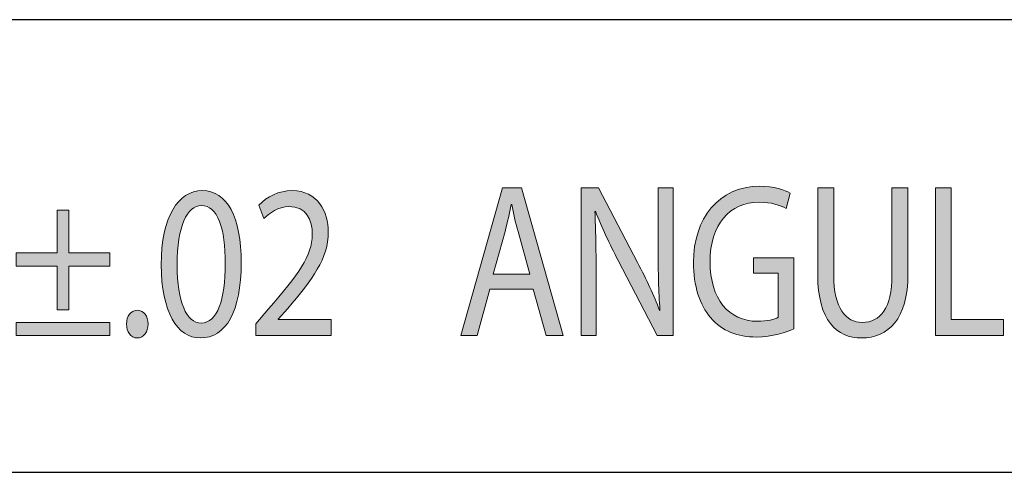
# Model space of a CAD drawing. Header units: inches. Extents: x -3.1 to 15.2, y -1.5 to 10.6.
# Tile 70 of 89: x 12.205 to 12.764, y -1.055 to -0.798. Entities that reach past the tile are written whole.
import ezdxf

# ---------------------------------------------------------------- set-up
doc = ezdxf.new("R2010")
doc.units = ezdxf.units.IN
doc.header["$MEASUREMENT"] = 0
doc.layers.add('chop', color=7, linetype='Continuous')

# ---------------------------------------------------------------- blocks, each defined once
blk = doc.blocks.new('block 3149')
at = {"layer": 'chop', "true_color": 0xffffff}
h = blk.add_hatch(color=7, dxfattribs=at)
h.dxf.hatch_style = 2
h.paths.add_polyline_path([(12.47229, -0.95097), (12.46507, -0.97734), (12.45581, -0.97734), (12.4794, -0.89349), (12.49021, -0.89349), (12.5139, -0.97734), (12.50431, -0.97734), (12.49691, -0.95097)])
edge = h.paths.add_edge_path()
edge.add_spline(control_points=[(12.49505, -0.9425), (12.49505, -0.9425), (12.48825, -0.91838), (12.48825, -0.91838), (12.48671, -0.9129), (12.48568, -0.90792), (12.48465, -0.90306), (12.48465, -0.90306), (12.48444, -0.90306), (12.48444, -0.90306), (12.48341, -0.90804), (12.48227, -0.91314), (12.48094, -0.91824), (12.48094, -0.91824), (12.47415, -0.9425), (12.47415, -0.9425), (12.47415, -0.9425), (12.49505, -0.9425), (12.49505, -0.9425)], knot_values=[0, 0, 0, 0, 1, 1, 1, 2, 2, 2, 3, 3, 3, 4, 4, 4, 5, 5, 5, 6, 6, 6, 6], degree=3, periodic=1)
h = blk.add_hatch(color=7, dxfattribs=at)
h.dxf.hatch_style = 2
edge = h.paths.add_edge_path()
edge.add_spline(control_points=[(12.52412, -0.97734), (12.52412, -0.97734), (12.52412, -0.89349), (12.52412, -0.89349), (12.52412, -0.89349), (12.53391, -0.89349), (12.53391, -0.89349), (12.53391, -0.89349), (12.55615, -0.93591), (12.55615, -0.93591), (12.56129, -0.94573), (12.56532, -0.95458), (12.56862, -0.96315), (12.56862, -0.96315), (12.56882, -0.96303), (12.56882, -0.96303), (12.56799, -0.95184), (12.56779, -0.94164), (12.56779, -0.92858), (12.56779, -0.92858), (12.56779, -0.89349), (12.56779, -0.89349), (12.56779, -0.89349), (12.57624, -0.89349), (12.57624, -0.89349), (12.57624, -0.89349), (12.57624, -0.97734), (12.57624, -0.97734), (12.57624, -0.97734), (12.56717, -0.97734), (12.56717, -0.97734), (12.56717, -0.97734), (12.54513, -0.93479), (12.54513, -0.93479), (12.54028, -0.92546), (12.53566, -0.91588), (12.53215, -0.90681), (12.53215, -0.90681), (12.53185, -0.90693), (12.53185, -0.90693), (12.53236, -0.91749), (12.53257, -0.92757), (12.53257, -0.94151), (12.53257, -0.94151), (12.53257, -0.97734), (12.53257, -0.97734), (12.53257, -0.97734), (12.52412, -0.97734), (12.52412, -0.97734)], knot_values=[0, 0, 0, 0, 1, 1, 1, 2, 2, 2, 3, 3, 3, 4, 4, 4, 5, 5, 5, 6, 6, 6, 7, 7, 7, 8, 8, 8, 9, 9, 9, 10, 10, 10, 11, 11, 11, 12, 12, 12, 13, 13, 13, 14, 14, 14, 15, 15, 15, 16, 16, 16, 16], degree=3, periodic=1)
h = blk.add_hatch(color=7, dxfattribs=at)
h.dxf.hatch_style = 2
edge = h.paths.add_edge_path()
edge.add_spline(control_points=[(12.64475, -0.97361), (12.64073, -0.97534), (12.6328, -0.9782), (12.62343, -0.9782), (12.61292, -0.9782), (12.60426, -0.97498), (12.59747, -0.96714), (12.5915, -0.96016), (12.58778, -0.94897), (12.58778, -0.93591), (12.58789, -0.9109), (12.60211, -0.89262), (12.62538, -0.89262), (12.63341, -0.89262), (12.6397, -0.89473), (12.64269, -0.89647), (12.64269, -0.89647), (12.64052, -0.9053), (12.64052, -0.9053), (12.63681, -0.90332), (12.63218, -0.90169), (12.62518, -0.90169), (12.60829, -0.90169), (12.59726, -0.91439), (12.59726, -0.93541), (12.59726, -0.95668), (12.60787, -0.96925), (12.62404, -0.96925), (12.62991, -0.96925), (12.63392, -0.96825), (12.63599, -0.96701), (12.63599, -0.96701), (12.63599, -0.942), (12.63599, -0.942), (12.63599, -0.942), (12.62188, -0.942), (12.62188, -0.942), (12.62188, -0.942), (12.62188, -0.9333), (12.62188, -0.9333), (12.62188, -0.9333), (12.64475, -0.9333), (12.64475, -0.9333), (12.64475, -0.9333), (12.64475, -0.97361), (12.64475, -0.97361)], knot_values=[0, 0, 0, 0, 1, 1, 1, 2, 2, 2, 3, 3, 3, 4, 4, 4, 5, 5, 5, 6, 6, 6, 7, 7, 7, 8, 8, 8, 9, 9, 9, 10, 10, 10, 11, 11, 11, 12, 12, 12, 13, 13, 13, 14, 14, 14, 15, 15, 15, 15], degree=3, periodic=1)
h = blk.add_hatch(color=7, dxfattribs=at)
h.dxf.hatch_style = 2
edge = h.paths.add_edge_path()
edge.add_spline(control_points=[(12.66744, -0.89349), (12.66744, -0.89349), (12.66744, -0.94313), (12.66744, -0.94313), (12.66744, -0.96191), (12.67434, -0.96988), (12.68361, -0.96988), (12.6939, -0.96988), (12.70049, -0.96166), (12.70049, -0.94313), (12.70049, -0.94313), (12.70049, -0.89349), (12.70049, -0.89349), (12.70049, -0.89349), (12.70957, -0.89349), (12.70957, -0.89349), (12.70957, -0.89349), (12.70957, -0.94238), (12.70957, -0.94238), (12.70957, -0.96813), (12.69834, -0.97871), (12.6833, -0.97871), (12.66908, -0.97871), (12.65838, -0.96887), (12.65838, -0.94287), (12.65838, -0.94287), (12.65838, -0.89349), (12.65838, -0.89349), (12.65838, -0.89349), (12.66744, -0.89349), (12.66744, -0.89349)], knot_values=[0, 0, 0, 0, 1, 1, 1, 2, 2, 2, 3, 3, 3, 4, 4, 4, 5, 5, 5, 6, 6, 6, 7, 7, 7, 8, 8, 8, 9, 9, 9, 10, 10, 10, 10], degree=3, periodic=1)
h = blk.add_hatch(color=7, dxfattribs=at)
h.dxf.hatch_style = 2
h.paths.add_polyline_path([(12.72512, -0.89349), (12.73409, -0.89349), (12.73409, -0.96825), (12.76375, -0.96825), (12.76375, -0.97734), (12.72512, -0.97734)])
h = blk.add_hatch(color=7, dxfattribs=at)
h.dxf.hatch_style = 2
edge = h.paths.add_edge_path()
edge.add_spline(control_points=[(12.33114, -0.93604), (12.33114, -0.96353), (12.3227, -0.97871), (12.30786, -0.97871), (12.29479, -0.97871), (12.28593, -0.96389), (12.28571, -0.93715), (12.28571, -0.91003), (12.2954, -0.8951), (12.309, -0.8951), (12.32311, -0.8951), (12.33114, -0.91028), (12.33114, -0.93604)], knot_values=[0, 0, 0, 0, 1, 1, 1, 2, 2, 2, 3, 3, 3, 4, 4, 4, 4], degree=3, periodic=1)
edge = h.paths.add_edge_path()
edge.add_spline(control_points=[(12.29479, -0.93728), (12.29479, -0.95831), (12.30013, -0.97024), (12.30838, -0.97024), (12.31764, -0.97024), (12.32208, -0.95718), (12.32208, -0.93654), (12.32208, -0.91663), (12.31786, -0.90356), (12.30849, -0.90356), (12.30055, -0.90356), (12.29479, -0.91526), (12.29479, -0.93728)], knot_values=[0, 0, 0, 0, 1, 1, 1, 2, 2, 2, 3, 3, 3, 4, 4, 4, 4], degree=3, periodic=1)
h = blk.add_hatch(color=7, dxfattribs=at)
h.dxf.hatch_style = 2
edge = h.paths.add_edge_path()
edge.add_spline(control_points=[(12.33949, -0.97734), (12.33949, -0.97734), (12.33949, -0.97062), (12.33949, -0.97062), (12.33949, -0.97062), (12.3466, -0.96228), (12.3466, -0.96228), (12.36369, -0.94263), (12.37142, -0.93218), (12.37151, -0.91999), (12.37151, -0.91177), (12.36822, -0.90419), (12.35824, -0.90419), (12.35216, -0.90419), (12.34711, -0.90792), (12.34402, -0.91102), (12.34402, -0.91102), (12.34113, -0.90332), (12.34113, -0.90332), (12.34577, -0.89859), (12.35236, -0.8951), (12.36008, -0.8951), (12.37451, -0.8951), (12.38059, -0.90705), (12.38059, -0.91862), (12.38059, -0.93354), (12.37162, -0.94561), (12.35752, -0.96204), (12.35752, -0.96204), (12.35216, -0.968), (12.35216, -0.968), (12.35216, -0.968), (12.35216, -0.96825), (12.35216, -0.96825), (12.35216, -0.96825), (12.38223, -0.96825), (12.38223, -0.96825), (12.38223, -0.96825), (12.38223, -0.97734), (12.38223, -0.97734), (12.38223, -0.97734), (12.33949, -0.97734), (12.33949, -0.97734)], knot_values=[0, 0, 0, 0, 1, 1, 1, 2, 2, 2, 3, 3, 3, 4, 4, 4, 5, 5, 5, 6, 6, 6, 7, 7, 7, 8, 8, 8, 9, 9, 9, 10, 10, 10, 11, 11, 11, 12, 12, 12, 13, 13, 13, 14, 14, 14, 14], degree=3, periodic=1)
h = blk.add_hatch(color=7, dxfattribs=at)
h.dxf.hatch_style = 2
h.paths.add_polyline_path([(12.23326, -0.90618), (12.23326, -0.93043), (12.25654, -0.93043), (12.25654, -0.93791), (12.23326, -0.93791), (12.23326, -0.96278), (12.22667, -0.96278), (12.22667, -0.93791), (12.2034, -0.93791), (12.2034, -0.93043), (12.22667, -0.93043), (12.22667, -0.90618)])
h.paths.add_polyline_path([(12.25654, -0.96988), (12.25654, -0.97734), (12.2034, -0.97734), (12.2034, -0.96988)])
h = blk.add_hatch(color=7, dxfattribs=at)
h.dxf.hatch_style = 2
edge = h.paths.add_edge_path()
edge.add_spline(control_points=[(12.26603, -0.97087), (12.26603, -0.96627), (12.26861, -0.96303), (12.27222, -0.96303), (12.27581, -0.96303), (12.27829, -0.96627), (12.27829, -0.97087), (12.27829, -0.97534), (12.27592, -0.97871), (12.27211, -0.97871), (12.2685, -0.97871), (12.26603, -0.97534), (12.26603, -0.97087)], knot_values=[0, 0, 0, 0, 1, 1, 1, 2, 2, 2, 3, 3, 3, 4, 4, 4, 4], degree=3, periodic=1)
at = {"layer": 'chop', "lineweight": 0}
for points in [[(12.47229, -0.95097), (12.46507, -0.97734), (12.45581, -0.97734), (12.4794, -0.89349), (12.49021, -0.89349), (12.5139, -0.97734), (12.50431, -0.97734), (12.49691, -0.95097), (12.47229, -0.95097)], [(12.72512, -0.89349), (12.73409, -0.89349), (12.73409, -0.96825), (12.76375, -0.96825), (12.76375, -0.97734), (12.72512, -0.97734), (12.72512, -0.89349)], [(12.23326, -0.90618), (12.23326, -0.93043), (12.25654, -0.93043), (12.25654, -0.93791), (12.23326, -0.93791), (12.23326, -0.96278), (12.22667, -0.96278), (12.22667, -0.93791), (12.2034, -0.93791), (12.2034, -0.93043), (12.22667, -0.93043), (12.22667, -0.90618), (12.23326, -0.90618)], [(12.25654, -0.96988), (12.25654, -0.97734), (12.2034, -0.97734), (12.2034, -0.96988), (12.25654, -0.96988)]]:
    blk.add_lwpolyline(points, dxfattribs=at)
for points, knots in [([(12.52412, -0.97734), (12.52412, -0.97734), (12.52412, -0.89349), (12.52412, -0.89349), (12.52412, -0.89349), (12.53391, -0.89349), (12.53391, -0.89349), (12.53391, -0.89349), (12.55615, -0.93591), (12.55615, -0.93591), (12.56129, -0.94573), (12.56532, -0.95458), (12.56862, -0.96315), (12.56862, -0.96315), (12.56882, -0.96303), (12.56882, -0.96303), (12.56799, -0.95184), (12.56779, -0.94164), (12.56779, -0.92858), (12.56779, -0.92858), (12.56779, -0.89349), (12.56779, -0.89349), (12.56779, -0.89349), (12.57624, -0.89349), (12.57624, -0.89349), (12.57624, -0.89349), (12.57624, -0.97734), (12.57624, -0.97734), (12.57624, -0.97734), (12.56717, -0.97734), (12.56717, -0.97734), (12.56717, -0.97734), (12.54513, -0.93479), (12.54513, -0.93479), (12.54028, -0.92546), (12.53566, -0.91588), (12.53215, -0.90681), (12.53215, -0.90681), (12.53185, -0.90693), (12.53185, -0.90693), (12.53236, -0.91749), (12.53257, -0.92757), (12.53257, -0.94151), (12.53257, -0.94151), (12.53257, -0.97734), (12.53257, -0.97734), (12.53257, -0.97734), (12.52412, -0.97734), (12.52412, -0.97734)], [0, 0, 0, 0, 1, 1, 1, 2, 2, 2, 3, 3, 3, 4, 4, 4, 5, 5, 5, 6, 6, 6, 7, 7, 7, 8, 8, 8, 9, 9, 9, 10, 10, 10, 11, 11, 11, 12, 12, 12, 13, 13, 13, 14, 14, 14, 15, 15, 15, 16, 16, 16, 16]), ([(12.64475, -0.97361), (12.64073, -0.97534), (12.6328, -0.9782), (12.62343, -0.9782), (12.61292, -0.9782), (12.60426, -0.97498), (12.59747, -0.96714), (12.5915, -0.96016), (12.58778, -0.94897), (12.58778, -0.93591), (12.58789, -0.9109), (12.60211, -0.89262), (12.62538, -0.89262), (12.63341, -0.89262), (12.6397, -0.89473), (12.64269, -0.89647), (12.64269, -0.89647), (12.64052, -0.9053), (12.64052, -0.9053), (12.63681, -0.90332), (12.63218, -0.90169), (12.62518, -0.90169), (12.60829, -0.90169), (12.59726, -0.91439), (12.59726, -0.93541), (12.59726, -0.95668), (12.60787, -0.96925), (12.62404, -0.96925), (12.62991, -0.96925), (12.63392, -0.96825), (12.63599, -0.96701), (12.63599, -0.96701), (12.63599, -0.942), (12.63599, -0.942), (12.63599, -0.942), (12.62188, -0.942), (12.62188, -0.942), (12.62188, -0.942), (12.62188, -0.9333), (12.62188, -0.9333), (12.62188, -0.9333), (12.64475, -0.9333), (12.64475, -0.9333), (12.64475, -0.9333), (12.64475, -0.97361), (12.64475, -0.97361)], [0, 0, 0, 0, 1, 1, 1, 2, 2, 2, 3, 3, 3, 4, 4, 4, 5, 5, 5, 6, 6, 6, 7, 7, 7, 8, 8, 8, 9, 9, 9, 10, 10, 10, 11, 11, 11, 12, 12, 12, 13, 13, 13, 14, 14, 14, 15, 15, 15, 15]), ([(12.66744, -0.89349), (12.66744, -0.89349), (12.66744, -0.94313), (12.66744, -0.94313), (12.66744, -0.96191), (12.67434, -0.96988), (12.68361, -0.96988), (12.6939, -0.96988), (12.70049, -0.96166), (12.70049, -0.94313), (12.70049, -0.94313), (12.70049, -0.89349), (12.70049, -0.89349), (12.70049, -0.89349), (12.70957, -0.89349), (12.70957, -0.89349), (12.70957, -0.89349), (12.70957, -0.94238), (12.70957, -0.94238), (12.70957, -0.96813), (12.69834, -0.97871), (12.6833, -0.97871), (12.66908, -0.97871), (12.65838, -0.96887), (12.65838, -0.94287), (12.65838, -0.94287), (12.65838, -0.89349), (12.65838, -0.89349), (12.65838, -0.89349), (12.66744, -0.89349), (12.66744, -0.89349)], [0, 0, 0, 0, 1, 1, 1, 2, 2, 2, 3, 3, 3, 4, 4, 4, 5, 5, 5, 6, 6, 6, 7, 7, 7, 8, 8, 8, 9, 9, 9, 10, 10, 10, 10]), ([(12.33114, -0.93604), (12.33114, -0.96353), (12.3227, -0.97871), (12.30786, -0.97871), (12.29479, -0.97871), (12.28593, -0.96389), (12.28571, -0.93715), (12.28571, -0.91003), (12.2954, -0.8951), (12.309, -0.8951), (12.32311, -0.8951), (12.33114, -0.91028), (12.33114, -0.93604)], [0, 0, 0, 0, 1, 1, 1, 2, 2, 2, 3, 3, 3, 4, 4, 4, 4]), ([(12.33949, -0.97734), (12.33949, -0.97734), (12.33949, -0.97062), (12.33949, -0.97062), (12.33949, -0.97062), (12.3466, -0.96228), (12.3466, -0.96228), (12.36369, -0.94263), (12.37142, -0.93218), (12.37151, -0.91999), (12.37151, -0.91177), (12.36822, -0.90419), (12.35824, -0.90419), (12.35216, -0.90419), (12.34711, -0.90792), (12.34402, -0.91102), (12.34402, -0.91102), (12.34113, -0.90332), (12.34113, -0.90332), (12.34577, -0.89859), (12.35236, -0.8951), (12.36008, -0.8951), (12.37451, -0.8951), (12.38059, -0.90705), (12.38059, -0.91862), (12.38059, -0.93354), (12.37162, -0.94561), (12.35752, -0.96204), (12.35752, -0.96204), (12.35216, -0.968), (12.35216, -0.968), (12.35216, -0.968), (12.35216, -0.96825), (12.35216, -0.96825), (12.35216, -0.96825), (12.38223, -0.96825), (12.38223, -0.96825), (12.38223, -0.96825), (12.38223, -0.97734), (12.38223, -0.97734), (12.38223, -0.97734), (12.33949, -0.97734), (12.33949, -0.97734)], [0, 0, 0, 0, 1, 1, 1, 2, 2, 2, 3, 3, 3, 4, 4, 4, 5, 5, 5, 6, 6, 6, 7, 7, 7, 8, 8, 8, 9, 9, 9, 10, 10, 10, 11, 11, 11, 12, 12, 12, 13, 13, 13, 14, 14, 14, 14]), ([(12.29479, -0.93728), (12.29479, -0.95831), (12.30013, -0.97024), (12.30838, -0.97024), (12.31764, -0.97024), (12.32208, -0.95718), (12.32208, -0.93654), (12.32208, -0.91663), (12.31786, -0.90356), (12.30849, -0.90356), (12.30055, -0.90356), (12.29479, -0.91526), (12.29479, -0.93728)], [0, 0, 0, 0, 1, 1, 1, 2, 2, 2, 3, 3, 3, 4, 4, 4, 4]), ([(12.49505, -0.9425), (12.49505, -0.9425), (12.48825, -0.91838), (12.48825, -0.91838), (12.48671, -0.9129), (12.48568, -0.90792), (12.48465, -0.90306), (12.48465, -0.90306), (12.48444, -0.90306), (12.48444, -0.90306), (12.48341, -0.90804), (12.48227, -0.91314), (12.48094, -0.91824), (12.48094, -0.91824), (12.47415, -0.9425), (12.47415, -0.9425), (12.47415, -0.9425), (12.49505, -0.9425), (12.49505, -0.9425)], [0, 0, 0, 0, 1, 1, 1, 2, 2, 2, 3, 3, 3, 4, 4, 4, 5, 5, 5, 6, 6, 6, 6]), ([(12.26603, -0.97087), (12.26603, -0.96627), (12.26861, -0.96303), (12.27222, -0.96303), (12.27581, -0.96303), (12.27829, -0.96627), (12.27829, -0.97087), (12.27829, -0.97534), (12.27592, -0.97871), (12.27211, -0.97871), (12.2685, -0.97871), (12.26603, -0.97534), (12.26603, -0.97087)], [0, 0, 0, 0, 1, 1, 1, 2, 2, 2, 3, 3, 3, 4, 4, 4, 4])]:
    blk.add_open_spline(points, degree=3, knots=knots, dxfattribs=at)
blk = doc.blocks.new('block 3148')
at = {"layer": 'chop'}
blk.add_blockref('block 3149', (0, 0), dxfattribs=at)
blk = doc.blocks.new('block 3185')
at = {"layer": 'chop', "color": 7, "lineweight": 30, "true_color": 0xffffff}
blk.add_lwpolyline([(-2.53102, -1.05495), (14.72323, -1.05495)], dxfattribs=at)
blk = doc.blocks.new('block 3187')
at = {"layer": 'chop', "color": 7, "lineweight": 30, "true_color": 0xffffff}
blk.add_lwpolyline([(14.70231, -0.79811), (10.01752, -0.79811)], dxfattribs=at)
blk = doc.blocks.new('block 3113')
at = {"layer": 'chop'}
for name in ['block 3187', 'block 3148', 'block 3185']:
    blk.add_blockref(name, (0, 0), dxfattribs=at)

msp = doc.modelspace()

# ---------------------------------------------------------------- block references
at = {"layer": 'chop'}
msp.add_blockref('block 3113', (0, 0), dxfattribs=at)

doc.saveas('drawing.dxf')
